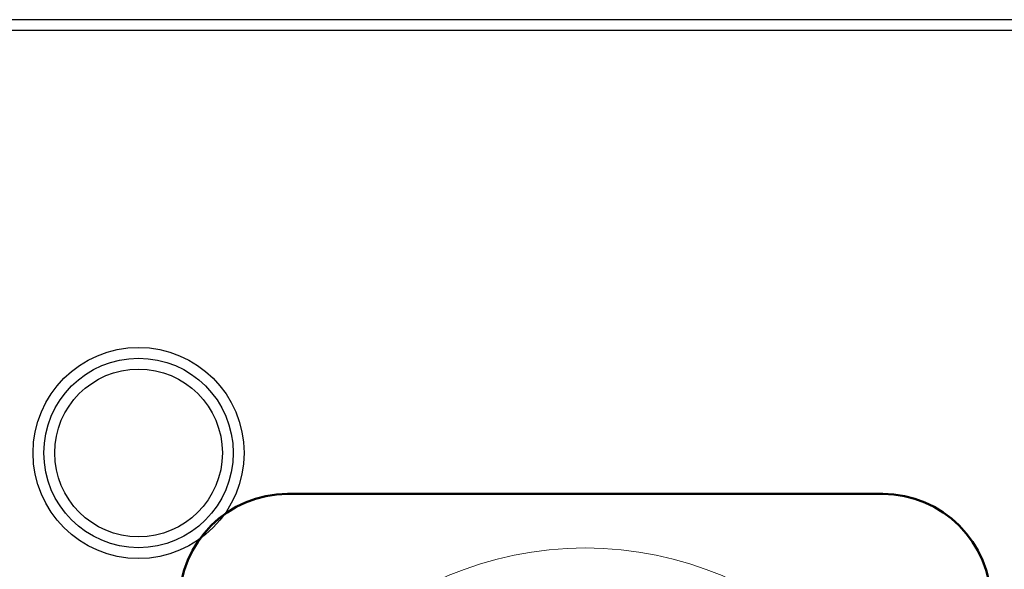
# Model space of a CAD drawing. Header units: millimetres. Extents: x 6964 to 8548, y -230 to 508.
# Tile 117 of 137: x 7291 to 7309, y 396 to 406. Entities that reach past the tile are written whole.
import ezdxf

# ---------------------------------------------------------------- set-up
doc = ezdxf.new("R2010")
doc.units = ezdxf.units.MM
doc.header["$LTSCALE"] = 3
doc.layers.add('layer 1', color=7, linetype='Continuous')

msp = doc.modelspace()

# ---------------------------------------------------------------- linework, layer by layer
at = {"linetype": 'Continuous', "lineweight": 30}
msp.add_line((7420.175, 406.206), (7272.842, 406.206), dxfattribs=at)
at = {"layer": 'layer 1'}
msp.add_open_spline([(7420.175, 406.006), (7420.175, 406.006), (7272.842, 406.006), (7272.842, 406.006)], degree=3, dxfattribs=at)
for points in [[(7294.703, 398.205), (7294.703, 399.282), (7293.83, 400.155), (7292.753, 400.155), (7292.753, 400.155), (7291.676, 400.155), (7290.803, 399.282), (7290.803, 398.205), (7290.803, 398.205), (7290.803, 397.128), (7291.676, 396.255), (7292.753, 396.255), (7292.753, 396.255), (7293.83, 396.255), (7294.703, 397.128), (7294.703, 398.205)], [(7294.503, 398.205), (7294.503, 399.171), (7293.72, 399.955), (7292.753, 399.955), (7292.753, 399.955), (7291.787, 399.955), (7291.003, 399.171), (7291.003, 398.205), (7291.003, 398.205), (7291.003, 397.238), (7291.787, 396.455), (7292.753, 396.455), (7292.753, 396.455), (7293.72, 396.455), (7294.503, 397.238), (7294.503, 398.205)], [(7294.303, 398.205), (7294.303, 399.061), (7293.609, 399.755), (7292.753, 399.755), (7292.753, 399.755), (7291.897, 399.755), (7291.203, 399.061), (7291.203, 398.205), (7291.203, 398.205), (7291.203, 397.349), (7291.897, 396.655), (7292.753, 396.655), (7292.753, 396.655), (7293.609, 396.655), (7294.303, 397.349), (7294.303, 398.205)]]:
    msp.add_open_spline(points, degree=3, knots=[0, 0, 0, 0, 0.2, 0.2, 0.2, 0.2, 0.4, 0.4, 0.4, 0.4, 0.6, 0.6, 0.6, 0.6, 1, 1, 1, 1], dxfattribs=at)
at = {"layer": 'layer 1', "lineweight": 50}
for points in [[(7293.508, 395.45), (7293.508, 396.55), (7294.408, 397.45), (7295.508, 397.45)], [(7295.508, 397.45), (7295.508, 397.45), (7306.508, 397.45), (7306.508, 397.45)], [(7306.508, 397.45), (7307.609, 397.45), (7308.508, 396.55), (7308.508, 395.45)]]:
    msp.add_open_spline(points, degree=3, dxfattribs=at)
at = {"layer": 'layer 1', "lineweight": 9}
msp.add_open_spline([(7307.508, 389.95), (7307.508, 393.54), (7304.598, 396.45), (7301.008, 396.45), (7301.008, 396.45), (7297.419, 396.45), (7294.508, 393.54), (7294.508, 389.95), (7294.508, 389.95), (7294.508, 386.36), (7297.419, 383.45), (7301.008, 383.45)], degree=3, knots=[0, 0, 0, 0, 0.2, 0.2, 0.2, 0.2, 0.4, 0.4, 0.4, 0.4, 0.6, 0.6, 0.6, 0.6], dxfattribs=at)

doc.saveas('drawing.dxf')
